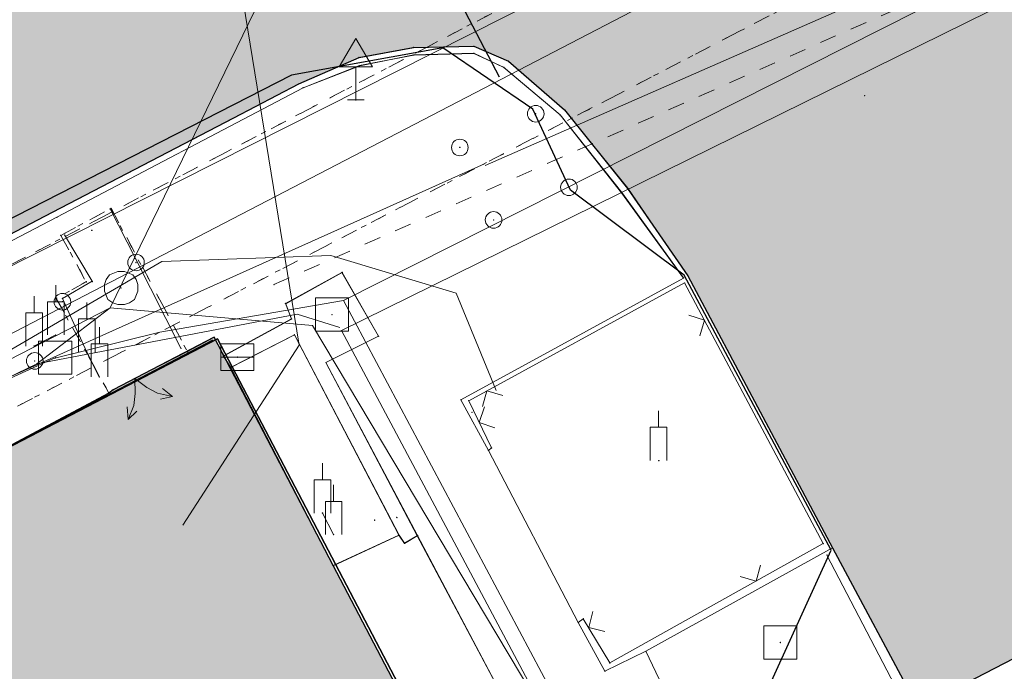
# Model space of a CAD drawing. Header units: metres. Extents: x -535942 to -530626, y -1087729 to -1086275.
# Tile 91 of 247: x -534264 to -534246, y -1086928 to -1086916. Entities that reach past the tile are written whole.
import ezdxf

# ---------------------------------------------------------------- set-up
doc = ezdxf.new("R2010")
doc.units = ezdxf.units.M
for name, pattern in [('C_1', [0.6, 0.3, -0.3]), ('C_5', [2.1, 1.5, -0.6]), ('DOT', [0.25, 0, -0.25]), ('HIDDEN', [9.525, 6.35, -3.175]), ('Čerchovaná 20mm', [3000, 2000, -500, 0, -500])]:
    doc.linetypes.add(name, pattern=pattern)
for name, color, linetype in [('17', 7, 'Continuous'), ('18', 7, 'Continuous'), ('2', 7, 'Continuous'), ('23', 7, 'Continuous'), ('32', 7, 'Continuous'), ('8', 7, 'Continuous'), ('_blok katastr', 7, 'Continuous'), ('_blok SS sítě', 7, 'Continuous'), ('_blok zaměření - nové', 7, 'Continuous'), ('_základy', 7, 'Continuous'), ('AG_srafy SS budovy', 252, 'Continuous'), ('AG_srafy SS komunikace', 253, 'Continuous')]:
    doc.layers.add(name, color=color, linetype=linetype)
doc.layers.add('AG revizni oblacek', color=111, linetype='Continuous', plot=False)
doc.layers.add('AG_revizni oblacek', color=111, linetype='Continuous', plot=False)
for name, color, linetype, lineweight in [('AG silno VN', 251, 'G_VED_661_PN', 13), ('AG slabo podzemni', 251, 'G_VED_670_PN', 13), ('AG_SS kanal_déšť', 251, 'G_POTR_626_PN', 13), ('AG_SS nakal_splašky', 251, 'G_POTR_627_PN', 13), ('AG_SS parovod', 251, 'G_POTR_654_PN', 13), ('AG_SS voda pitna', 251, 'G_POTR_616_PN', 13), ('AG_SS voda uzitkova', 251, 'G_POTR_617_PN', 13), ('AG_teplo', 240, 'G_POTR_651_PN', 13)]:
    doc.layers.add(name, color=color, linetype=linetype, lineweight=lineweight)
doc.layers.add('AG_Demolice', color=7, linetype='Continuous', lineweight=25, true_color=0xff8000)
doc.layers.add('BT_hranice_budov', color=7, linetype='Continuous', lineweight=30, true_color=0x007f00)
doc.layers.add('BT_hranice_parcel', color=7, linetype='Continuous', true_color=0x007f00)
doc.layers.get('17').off()
doc.styles.add('PM-Poznámka', font='ARIALN.TTF', dxfattribs={"width": 0.8})
doc.linetypes.add('G_POTR_616_PN', pattern='A,0.5,-1,2,-6.5,[2,hpfmlin.shx,S=1,R=0,X=0,Y=0],-6.5,2,-1,0.5', length=20)
doc.linetypes.add('G_POTR_617_PN', pattern='A,0.5,-1,2,-6.5,[1,hpfmlin.shx,S=1,R=0,X=0,Y=0],-6.5,2,-1,0.5', length=20)
doc.linetypes.add('G_POTR_626_PN', pattern='A,0.5,-1,2,-6.5,[8,hpfmlin.shx,S=1,R=0,X=0,Y=0],-6.5,2,-1,0.5', length=20)
doc.linetypes.add('G_POTR_627_PN', pattern='A,0.5,-1,2,-6.5,[9,hpfmlin.shx,S=1,R=0,X=0,Y=0],-6.5,2,-1,0.5', length=20)
doc.linetypes.add('G_POTR_651_PN', pattern='A,0.5,-1,2,-6.5,[17,hpfmlin.shx,S=1,R=0,X=0,Y=0],-6.5,2,-1,0.5', length=20)
doc.linetypes.add('G_POTR_654_PN', pattern='A,0.5,-1,2,-6.5,[18,hpfmlin.shx,S=1,R=0,X=0,Y=0],-6.5,2,-1,0.5', length=20)
doc.linetypes.add('G_VED_661_PN', pattern='A,0.5,-1,2,-6.5,[29,hpfmlin.shx,S=1,R=0,X=0,Y=0],-6.5,2,-1,0.5', length=20)
doc.linetypes.add('G_VED_670_PN', pattern='A,0.5,-1,2,-6.5,[31,hpfmlin.shx,S=1,R=0,X=0,Y=0],-6.5,2,-1,0.5', length=20)
doc.dimstyles.new('RP_Poznámkový', dxfattribs={"dimscale": 0, "dimtxt": 2, "dimasz": 2, "dimexe": 0, "dimexo": 5, "dimgap": 0.5, "dimtad": 1, "dimzin": 1, "dimtxsty": 'PM-Poznámka', "dimblk": 'ARCHTICK', "dimcen": 2.5, "dimclrd": 256, "dimclre": 256, "dimclrt": 256, "dimadec": 5, "dimazin": 0, "dimtm": 1e-09, "dimtfac": 1, "dimtmove": 1, "dimatfit": 3, "dimldrblk": 'CLOSEDBLANK', "dimfxl": 10, "dimfxlon": 1, "dimtfill": 1, "dimlwd": 13, "dimlwe": 13, "dimarcsym": 0})

# ---------------------------------------------------------------- blocks, each defined once
blk = doc.blocks.new('_KATASTR')
at = {"layer": 'BT_hranice_budov', "lineweight": -3}
blk.add_lwpolyline([(-534242.71, -1086955.35), (-534295.04, -1086982.7), (-534295.44, -1086981.89), (-534359.64, -1087015.44), (-534376.55, -1086982.96), (-534312.53, -1086949.61), (-534312.67, -1086949.34), (-534260.19, -1086922), (-534253.33, -1086935.11), (-534249.09, -1086943.21), (-534248.59, -1086944.16), (-534242.71, -1086955.35)], dxfattribs=at)
at = {"layer": 'BT_hranice_parcel', "lineweight": -3}
for points in [[(-534361.22, -1087021.89), (-534276.34, -1086978.24), (-534253.42, -1086963.15), (-534237.38, -1086952.51), (-534243.05, -1086941.27), (-534243.92, -1086940.17), (-534249.09, -1086943.21), (-534253.33, -1086935.11), (-534249.1, -1086925.82), (-534251.76, -1086920.85), (-534253.81, -1086919.31), (-534254.49, -1086917.85), (-534256.12, -1086916.74), (-534258.85, -1086917.23), (-534270.38, -1086923.13), (-534275.37, -1086925.65), (-534286.23, -1086931.17), (-534363.28, -1086971.23)], [(-534253.33, -1086935.11), (-534260.19, -1086922), (-534312.67, -1086949.34), (-534312.53, -1086949.61), (-534376.55, -1086982.96)]]:
    blk.add_lwpolyline(points, dxfattribs=at)
blk = doc.blocks.new('kanalizace SS')
at = {"layer": 'AG_SS kanal_déšť', "ltscale": 0.7}
blk.add_lwpolyline([(-534260.814, -1086925.369), (-534258.715, -1086922.117), (-534260.77, -1086909.444), (-534260.77, -1086909.444)], dxfattribs=at)
at = {"layer": 'AG_SS nakal_splašky', "ltscale": 0.7}
for p, q in [((-534262.13, -1086921.44), (-534253.874, -1086904.475)), ((-534301.58, -1086941.72), (-534262.13, -1086921.44)), ((-534262.13, -1086921.44), (-534263.45, -1086922.45)), ((-534262.13, -1086921.44), (-534258.47, -1086921.76)), ((-534248.61, -1086938.29), (-534258.47, -1086921.76))]:
    blk.add_line(p, q, dxfattribs=at)
blk = doc.blocks.new('ss pitná voda')
at = {"layer": 'AG_SS voda pitna', "ltscale": 0.7}
for p, q in [((-534258.751, -1086921.555), (-534263.45, -1086922.45)), ((-534257.978, -1086921.796), (-534258.751, -1086921.555)), ((-534263.45, -1086922.45), (-534287.114, -1086933.876))]:
    blk.add_line(p, q, dxfattribs=at)
for points in [[(-534153.608, -1086866.618), (-534177.88, -1086880.07), (-534231.59, -1086908.84), (-534257.971, -1086921.863)], [(-534257.948, -1086921.852), (-534251.45, -1086934.066), (-534253.363, -1086935.15)]]:
    blk.add_lwpolyline(points, dxfattribs=at)
blk = doc.blocks.new('ss prumyslová voda')
at = {"layer": 'AG_SS voda uzitkova', "ltscale": 0.7}
for p, q in [((-534257.915, -1086921.308), (-534261.23, -1086921.878)), ((-534257.915, -1086921.308), (-534261.23, -1086921.878)), ((-534257.915, -1086921.308), (-534247.666, -1086940.556)), ((-534257.915, -1086921.308), (-534247.666, -1086940.556)), ((-534261.23, -1086921.878), (-534263.15, -1086922.353)), ((-534261.23, -1086921.878), (-534263.15, -1086922.353)), ((-534263.15, -1086922.353), (-534287.932, -1086933.787)), ((-534263.15, -1086922.353), (-534287.932, -1086933.787))]:
    blk.add_line(p, q, dxfattribs=at)
blk.add_lwpolyline([(-534099.797, -1086845.933), (-534114.141, -1086847.054), (-534133.507, -1086857.027), (-534155.014, -1086868.592), (-534177.735, -1086880.116), (-534183.94, -1086883.943), (-534225.493, -1086904.924), (-534257.915, -1086921.308)], dxfattribs=at)
blk = doc.blocks.new('ss plyn')
at = {"layer": 'AG_teplo', "color": 251, "lineweight": 15, "ltscale": 0.73}
for p, q in [((-534255.351, -1086918.863), (-534222.804, -1086904.572)), ((-534280.608, -1086930.172), (-534255.363, -1086918.835))]:
    blk.add_line(p, q, dxfattribs=at)
blk = doc.blocks.new('SS nízké napětí')
at = {"layer": 'AG silno VN', "ltscale": 0.7}
for p, q in [((-534261.19433, -1086920.6001), (-534258.13971, -1086920.49229)), ((-534258.13971, -1086920.49229), (-534255.8757, -1086921.17509)), ((-534264.75206, -1086922.68443), (-534261.19433, -1086920.6001)), ((-534255.8757, -1086921.17509), (-534255.15696, -1086922.93598))]:
    blk.add_line(p, q, dxfattribs=at)
blk = doc.blocks.new('ss sdělovací kabel')
at = {"layer": 'AG slabo podzemni', "ltscale": 0.7}
blk.add_line((-534289.125, -1086933.411), (-534244.726, -1086910.988), dxfattribs=at)
blk = doc.blocks.new('ss_pára')
at = {"layer": 'AG_SS parovod', "ltscale": 0.7}
blk.add_line((-534312.858, -1086947.365), (-534241.951, -1086910.484), dxfattribs=at)
blk = doc.blocks.new('Z58')
at = {"color": 0, "lineweight": -2}
for p, q in [((-0.45, 0.6), (-0.24, 0.42)), ((-0.45, 0.6), (-0.36, 0.39)), ((-0.45, 0.6), (-0.24, 0.54)), ((0.24, 0.42), (0.45, 0.6)), ((0.45, 0.6), (0.24, 0.54)), ((0.45, 0.6), (0.36, 0.39)), ((-0.24, 0.42), (-0.12, 0.24)), ((0.12, 0.24), (0.24, 0.42)), ((-0.12, 0.24), (0, 0)), ((0, 0), (0.12, 0.24))]:
    blk.add_line(p, q, dxfattribs=at)
blk = doc.blocks.new('Z620')
at = {"color": 0, "lineweight": -2}
for p, q in [((-0.27, 0.15), (-0.21, 0.24)), ((-0.21, 0.24), (-0.06, 0.3)), ((-0.06, 0.3), (0.06, 0.3)), ((0.06, 0.3), (0.21, 0.24)), ((0.21, 0.24), (0.27, 0.15)), ((-0.3, 0.06), (-0.27, 0.15)), ((-0.3, -0.06), (-0.3, 0.06)), ((0.27, 0.15), (0.3, 0.06)), ((0.3, 0.06), (0.3, -0.06)), ((-0.24, -0.21), (-0.3, -0.06)), ((0.3, -0.06), (0.24, -0.21)), ((-0.15, -0.27), (-0.24, -0.21)), ((-0.06, -0.3), (-0.15, -0.27)), ((0.06, -0.3), (-0.06, -0.3)), ((0.15, -0.27), (0.06, -0.3)), ((0.24, -0.21), (0.15, -0.27))]:
    blk.add_line(p, q, dxfattribs=at)
blk = doc.blocks.new('Z608')
at = {"color": 0, "lineweight": -2}
for p, q in [((0.3, 0.3), (-0.3, 0.3)), ((-0.3, 0.3), (-0.3, -0.3)), ((0.3, -0.3), (0.3, 0.3)), ((-0.3, -0.3), (0.3, -0.3))]:
    blk.add_line(p, q, dxfattribs=at)
blk = doc.blocks.new('Z38')
at = {"color": 0, "lineweight": -2}
for p, q in [((0.3, 0.24), (-0.3, 0.24)), ((-0.3, 0.24), (-0.3, -0.24)), ((0.3, -0.24), (0.3, 0.24)), ((-0.3, 0), (0.3, 0)), ((-0.3, -0.24), (0.3, -0.24))]:
    blk.add_line(p, q, dxfattribs=at)
blk = doc.blocks.new('Z527')
at = {"color": 0, "lineweight": -2}
for p, q in [((0, 1.11), (-0.3, 0.6)), ((0.3, 0.6), (0, 1.11)), ((-0.3, 0.6), (0.3, 0.6)), ((0, 0), (0, 0.6)), ((-0.15, 0), (0.15, 0))]:
    blk.add_line(p, q, dxfattribs=at)
blk = doc.blocks.new('Z212')
at = {"color": 0, "lineweight": -2}
for p, q in [((-0.21, 0.21), (0, 0)), ((0, 0), (0.21, 0.21))]:
    blk.add_line(p, q, dxfattribs=at)
blk = doc.blocks.new('Z15')
at = {"layer": '23', "color": 0, "lineweight": -2}
blk.add_circle((0, 0), 0.15, dxfattribs=at)
blk = doc.blocks.new('Z412')
at = {"color": 0, "lineweight": -2}
for p, q in [((0, 0.6), (0, 0.9)), ((-0.15, 0), (-0.15, 0.6)), ((-0.15, 0.6), (0.15, 0.6)), ((0.15, 0.6), (0.15, 0))]:
    blk.add_line(p, q, dxfattribs=at)
blk = doc.blocks.new('doměř')
at = {"layer": '18', "color": 252, "linetype": 'Continuous', "lineweight": 13}
for p in [(-534256.652, -1086916.729), (-534255.557, -1086916.836), (-534255.556, -1086916.71), (-534257.633, -1086916.914), (-534256.642, -1086916.867), (-534254.932, -1086916.979), (-534257.619, -1086917.063), (-534255.015, -1086917.093), (-534258.717, -1086917.387), (-534258.641, -1086917.46), (-534257.688, -1086917.684), (-534248.496, -1086917.6), (-534253.917, -1086917.86), (-534254.439, -1086917.933), (-534254.001, -1086917.95), (-534255.812, -1086918.538), (-534253.836, -1086919.263), (-534252.775, -1086919.277), (-534252.885, -1086919.356), (-534262.13, -1086919.652), (-534262.114, -1086919.643), (-534263.174, -1086919.712), (-534263.09, -1086919.8), (-534255.197, -1086919.854), (-534262.456, -1086920.039), (-534263.02, -1086920.129), (-534262.947, -1086920.124), (-534261.672, -1086920.548), (-534261.66, -1086920.615), (-534257.936, -1086920.8), (-534251.773, -1086920.899), (-534251.69, -1086920.863), (-534262.559, -1086920.965), (-534262.449, -1086920.964), (-534261.933, -1086921.078), (-534259.169, -1086921.023), (-534251.75, -1086920.988), (-534263.102, -1086921.268), (-534262.985, -1086921.266), (-534262.987, -1086921.329), (-534258.955, -1086921.364), (-534258.851, -1086921.644), (-534258.12, -1086921.562), (-534263.111, -1086921.928), (-534260.245, -1086921.97), (-534258.799, -1086921.927), (-534257.277, -1086921.952), (-534263.504, -1086922.132), (-534260.846, -1086922.173), (-534260.282, -1086922.026), (-534263.12, -1086922.344), (-534262.547, -1086922.239), (-534260.731, -1086922.229), (-534260.077, -1086922.314), (-534259.83, -1086922.334), (-534263.491, -1086922.401), (-534261.188, -1086922.463), (-534259.953, -1086922.518), (-534258.23, -1086922.43), (-534262.323, -1086922.693), (-534262.15, -1086922.978), (-534262.065, -1086922.919), (-534255.788, -1086923.103), (-534255.65, -1086923.118), (-534255.591, -1086923.326), (-534255.237, -1086923.974), (-534255.294, -1086924.017), (-534252.215, -1086924.203), (-534258.293, -1086925.148), (-534257.352, -1086925.278), (-534256.947, -1086925.234), (-534258.09, -1086925.543), (-534256.909, -1086925.548), (-534256.575, -1086925.555), (-534256.813, -1086925.697), (-534249.245, -1086925.703), (-534249.18, -1086925.907), (-534249.079, -1086925.777), (-534258.097, -1086926.103), (-534253.67, -1086927.13), (-534253.577, -1086927.063), (-534250.018, -1086927.491), (-534252.449, -1086927.65), (-534253.104, -1086927.859)]:
    blk.add_point(p, dxfattribs=at)
at = {"layer": '2', "color": 252, "linetype": 'DOT', "lineweight": 13}
for p, q in [((-534265.604, -1086921.541), (-534242.728, -1086909.567)), ((-534240.111, -1086910.904), (-534263.922, -1086923.28)), ((-534263.02, -1086920.129), (-534262.114, -1086919.643)), ((-534262.114, -1086919.643), (-534260.731, -1086922.229)), ((-534263.02, -1086920.129), (-534262.559, -1086920.965)), ((-534262.559, -1086920.965), (-534263.102, -1086921.268)), ((-534263.102, -1086921.268), (-534262.15, -1086922.978))]:
    blk.add_line(p, q, dxfattribs=at)
at = {"layer": '2', "color": 252, "linetype": 'Continuous', "lineweight": 13}
for p, q in [((-534256.652, -1086916.729), (-534257.633, -1086916.914)), ((-534255.556, -1086916.71), (-534256.652, -1086916.729)), ((-534256.642, -1086916.867), (-534255.557, -1086916.836)), ((-534255.557, -1086916.836), (-534255.015, -1086917.093)), ((-534254.932, -1086916.979), (-534255.556, -1086916.71)), ((-534257.633, -1086916.914), (-534258.717, -1086917.387)), ((-534257.619, -1086917.063), (-534256.642, -1086916.867)), ((-534253.917, -1086917.86), (-534254.932, -1086916.979)), ((-534258.641, -1086917.46), (-534257.619, -1086917.063)), ((-534255.015, -1086917.093), (-534254.001, -1086917.95)), ((-534258.717, -1086917.387), (-534263.174, -1086919.712)), ((-534263.09, -1086919.8), (-534258.641, -1086917.46)), ((-534252.775, -1086919.277), (-534253.917, -1086917.86)), ((-534254.001, -1086917.95), (-534252.885, -1086919.356)), ((-534251.69, -1086920.863), (-534252.775, -1086919.277)), ((-534252.885, -1086919.356), (-534251.773, -1086920.899)), ((-534263.174, -1086919.712), (-534266.571, -1086921.491)), ((-534266.519, -1086921.594), (-534263.09, -1086919.8)), ((-534258.955, -1086921.364), (-534257.936, -1086920.8)), ((-534257.936, -1086920.8), (-534257.277, -1086921.952)), ((-534249.079, -1086925.777), (-534251.69, -1086920.863)), ((-534258.851, -1086921.644), (-534258.955, -1086921.364)), ((-534260.077, -1086922.314), (-534258.851, -1086921.644)), ((-534263.111, -1086921.928), (-534263.504, -1086922.132)), ((-534260.731, -1086922.229), (-534260.245, -1086921.97)), ((-534260.245, -1086921.97), (-534260.077, -1086922.314)), ((-534258.799, -1086921.927), (-534259.953, -1086922.518)), ((-534256.909, -1086925.548), (-534258.799, -1086921.927)), ((-534257.277, -1086921.952), (-534258.23, -1086922.43)), ((-534262.323, -1086922.693), (-534262.547, -1086922.239)), ((-534261.188, -1086922.463), (-534260.731, -1086922.229)), ((-534260.077, -1086922.314), (-534259.953, -1086922.518)), ((-534262.065, -1086922.919), (-534261.188, -1086922.463)), ((-534259.953, -1086922.518), (-534258.097, -1086926.103)), ((-534258.23, -1086922.43), (-534256.575, -1086925.555)), ((-534266.765, -1086925.44), (-534262.15, -1086922.978)), ((-534262.15, -1086922.978), (-534262.065, -1086922.919)), ((-534258.09, -1086925.543), (-534258.293, -1086925.148)), ((-534258.097, -1086926.103), (-534256.909, -1086925.548)), ((-534256.909, -1086925.548), (-534256.813, -1086925.697)), ((-534256.813, -1086925.697), (-534256.575, -1086925.555)), ((-534254.69, -1086929.122), (-534256.575, -1086925.555)), ((-534249.079, -1086925.777), (-534247.529, -1086928.666)), ((-534258.097, -1086926.103), (-534256.104, -1086929.917)), ((-534252.449, -1086927.65), (-534251.032, -1086930.634))]:
    blk.add_line(p, q, dxfattribs=at)
at = {"layer": '2', "color": 252, "linetype": 'HIDDEN', "lineweight": 13}
blk.add_line((-534260.282, -1086922.026), (-534312.679, -1086949.389), dxfattribs=at)
blk = doc.blocks.new('Zaměření - zekan')
at = {"layer": 'AG_srafy SS budovy', "transparency": 33554602}
h = blk.add_hatch(color=256, dxfattribs=at)
h.dxf.hatch_style = 1
h.paths.add_polyline_path([(-534453.325, -1086966.969), (-534443.64, -1086964.47), (-534440.42, -1086963.61), (-534440.62, -1086962.77), (-534438.161, -1086962.135), (-534435.9, -1086961.56), (-534432.06, -1086960.58), (-534428.7, -1086959.69), (-534425.4, -1086958.85), (-534423.57, -1086958.39), (-534414.04, -1086955.97), (-534414.64, -1086953.75), (-534414.91, -1086952.73), (-534415.05, -1086952.24), (-534415.31, -1086951.23), (-534416.63, -1086946.34), (-534428.91, -1086949.44), (-534437.35, -1086951.61), (-534443.56, -1086953.24), (-534443.06, -1086955.13), (-534448.34, -1086956.52), (-534449.54, -1086956.83), (-534450.23, -1086957.02), (-534451.64, -1086957.39), (-534454.12, -1086958.04), (-534454.72, -1086958.19), (-534455.72, -1086958.46), (-534455.285, -1086960.065), (-534454.35, -1086963.34), (-534454.176, -1086963.958), (-534454.137, -1086964.098), (-534454.061, -1086964.37)])
h.paths.add_polyline_path([(-534449.11, -1086987.51), (-534445.794, -1086986.657), (-534443.94, -1086986.148), (-534443.968, -1086986.042), (-534442.31, -1086985.609), (-534441.179, -1086985.314), (-534431.78, -1086982.86), (-534426.34, -1086981.45), (-534426.27, -1086981.61), (-534423.234, -1086980.828), (-534421.037, -1086980.226), (-534414.29, -1086978.5), (-534410.17, -1086977.42), (-534409.67, -1086979.54), (-534407.98, -1086979.1), (-534405.71, -1086987.99), (-534405.64, -1086987.96), (-534405.57, -1086988.16), (-534405.509, -1086988.144), (-534404.631, -1086991.451), (-534404.368, -1086992.439), (-534403.734, -1086994.828), (-534403.627, -1086995.219), (-534399.381, -1086994.059), (-534393.93, -1086992.57), (-534392.974, -1086996.329), (-534392.378, -1086998.675), (-534391.96, -1087000.32), (-534391.274, -1087003.026), (-534389.51, -1087009.99), (-534387.84, -1087016.44), (-534385.756, -1087024.283), (-534384.58, -1087028.84), (-534384.22, -1087030.49), (-534394.01, -1087033.1), (-534393.06, -1087036.8), (-534392.78, -1087038.03)])
h.paths.add_polyline_path([(-534376.66, -1086982.86), (-534371.91, -1086992.08), (-534367.61, -1087000.29), (-534367.52, -1087000.44), (-534366.9, -1087001.62), (-534367.54, -1087001.98), (-534367.737, -1087002.086), (-534371.55, -1087004.13), (-534370.982, -1087005.221), (-534369.18, -1087008.63), (-534362.31, -1087021.78), (-534361.701, -1087022.93), (-534357.45, -1087020.68), (-534357.97, -1087019.22), (-534358.37, -1087018.01), (-534358.76, -1087016.83), (-534358.99, -1087016.22), (-534359.29, -1087015.33), (-534353.16, -1087012.14), (-534339.04, -1087004.84), (-534326.38, -1086998.22), (-534319.16, -1086994.47), (-534316.78, -1086998.99), (-534313.36, -1086997.22), (-534311.16, -1086996.07), (-534306.79, -1086993.79), (-534304.55, -1086992.63), (-534299.59, -1086990.04), (-534302, -1086985.39), (-534295.73, -1086982.11), (-534295.21, -1086982.98), (-534290.74, -1086980.63), (-534289.54, -1086982.76), (-534285.689, -1086980.559), (-534286.82, -1086978.58), (-534284.28, -1086977.22), (-534283.235, -1086976.681), (-534281.191, -1086975.648), (-534277.969, -1086973.961), (-534276.84, -1086973.37), (-534273.85, -1086971.79), (-534272.96, -1086971.31), (-534269.71, -1086969.61), (-534269.14, -1086969.31), (-534256.54, -1086962.76), (-534254.34, -1086961.61), (-534242.72, -1086955.58), (-534242.78, -1086955.43), (-534237.35, -1086952.6), (-534235.21, -1086949.4), (-534239.44, -1086941.34), (-534243.24, -1086941.25), (-534248.7, -1086944.11), (-534250.27, -1086941.13), (-534250.442, -1086940.78), (-534251.11, -1086939.54), (-534251.404, -1086938.86), (-534251.692, -1086938.244), (-534253.292, -1086935.242), (-534253.68, -1086934.506), (-534255.34, -1086931.42), (-534255.99, -1086930.13), (-534256.1, -1086929.92), (-534258.1, -1086926.1), (-534260.25, -1086921.97), (-534262.07, -1086922.92), (-534262.15, -1086922.98), (-534266.77, -1086925.44), (-534269.601, -1086926.909), (-534276.25, -1086930.36), (-534283.82, -1086934.31), (-534286.48, -1086935.71), (-534290.01, -1086937.545), (-534293.027, -1086939.097), (-534298.265, -1086941.82), (-534312.71, -1086949.33), (-534312.609, -1086949.519), (-534323.27, -1086955.1), (-534323.4, -1086955.17), (-534326.4, -1086956.7), (-534326.563, -1086956.785), (-534333.51, -1086960.401), (-534334.43, -1086960.88), (-534340.99, -1086964.26), (-534348.06, -1086967.99), (-534354.88, -1086971.555), (-534355.52, -1086971.89), (-534363.33, -1086975.94), (-534365.497, -1086977.064), (-534366.701, -1086977.688), (-534369.792, -1086979.291), (-534372.79, -1086980.846), (-534373.898, -1086981.423)])
h.paths.add_polyline_path([(-534225.31, -1086925.38), (-534227.21, -1086921.67), (-534228.94, -1086918.39), (-534222.95, -1086915.33), (-534223.49, -1086914.23), (-534224.055, -1086913.14), (-534224.584, -1086912.119), (-534225.22, -1086910.92), (-534225.33, -1086910.97), (-534229.4, -1086913.05), (-534232.81, -1086914.82), (-534233.83, -1086915.32), (-534235.03, -1086915.94), (-534238.81, -1086917.9), (-534236.52, -1086922.26), (-534234.28, -1086921.14), (-534233.59, -1086922.49), (-534231.31, -1086927.09), (-534227.3, -1086934.34), (-534227.79, -1086934.6), (-534227.68, -1086935.04), (-534229.402, -1086935.906), (-534227.63, -1086939.43), (-534226.47, -1086938.84), (-534217.79, -1086934.36), (-534219.631, -1086930.881), (-534221.853, -1086932.073), (-534224.064, -1086927.94)])
h.paths.add_polyline_path([(-534218.17, -1086907.24), (-534217.95, -1086907.68), (-534217.87, -1086907.62), (-534216.61, -1086910.03), (-534216.54, -1086910.155), (-534215.04, -1086913.13), (-534214.84, -1086913.49), (-534214.58, -1086913.36), (-534211.872, -1086911.912), (-534205.614, -1086908.665), (-534200.059, -1086905.833), (-534197.021, -1086904.268), (-534200.25, -1086898), (-534206.136, -1086901.043), (-534211.994, -1086904.075)])
h.paths.add_polyline_path([(-534204.81, -1086909.35), (-534204.26, -1086910.42), (-534206.72, -1086911.82), (-534204.65, -1086915.78), (-534198.56, -1086912.7), (-534200.8, -1086908.63), (-534203.55, -1086910.02), (-534204.07, -1086908.98)])
h.paths.add_polyline_path([(-534195.75, -1086896.47), (-534199.09, -1086898.18), (-534196.17, -1086903.85), (-534195.872, -1086903.697), (-534194.67, -1086903.07), (-534192.88, -1086902.14), (-534194.66, -1086898.61), (-534195.18, -1086897.6)])
h.paths.add_polyline_path([(-534084.41, -1086796.39), (-534085.46, -1086796.99), (-534086.03, -1086797.3), (-534089.99, -1086799.53), (-534091.27, -1086800.26), (-534090.926, -1086800.878), (-534105.36, -1086808.92), (-534099.72, -1086818.96), (-534099.63, -1086819.17), (-534085.25, -1086811.1), (-534085.18, -1086811.21), (-534081.15, -1086808.94), (-534081.954, -1086801.31), (-534084.05, -1086801.531), (-534080.645, -1086800.125), (-534082.403, -1086800.125)])
edge = h.paths.add_edge_path()
edge.add_arc((-534100.213, -1086794.682), 2.831, 0, 360)
h.paths.add_polyline_path([(-534099.94, -1086778.89), (-534103.97, -1086781.3), (-534100.2, -1086787.73), (-534099.26, -1086789.35), (-534095.15, -1086786.92)])
h.paths.add_polyline_path([(-534107.32, -1086754.82), (-534114.77, -1086759.06), (-534107.17, -1086772.4), (-534104.69, -1086771), (-534100.77, -1086768.78), (-534099.767, -1086768.215)])
h.paths.add_polyline_path([(-534117.45, -1086774.96), (-534116.11, -1086777.42), (-534114.41, -1086776.46), (-534113.26, -1086775.8), (-534111.02, -1086774.53), (-534109.715, -1086773.79), (-534109.3, -1086773.55), (-534110.665, -1086771.131)])
at = {"layer": 'AG_srafy SS komunikace', "transparency": 33554516}
h = blk.add_hatch(color=256, dxfattribs=at)
h.dxf.hatch_style = 1
h.paths.add_polyline_path([(-534240.26, -1086848.01), (-534242.39, -1086848.54), (-534243.974, -1086849.136), (-534248.67, -1086851.22), (-534254.11, -1086853.75), (-534260.09, -1086856.64), (-534264.42, -1086858.86), (-534270.39, -1086862.11), (-534275.64, -1086864.95), (-534281.45, -1086868.07), (-534281.659, -1086868.183), (-534285.72, -1086869.95), (-534292.582, -1086873.477), (-534300.99, -1086878.21), (-534304.7, -1086880.03), (-534311.17, -1086883.6), (-534311.21, -1086883.69), (-534319, -1086887.9), (-534326.28, -1086891.8), (-534333.68, -1086895.85), (-534341.033, -1086899.872), (-534342.39, -1086900.59), (-534348.52, -1086904), (-534357.39, -1086909.18), (-534363.51, -1086912.76), (-534368.15, -1086915.35), (-534368.58, -1086915.38), (-534371.67, -1086917.17), (-534371.6, -1086917.36), (-534374.61, -1086918.91), (-534375.85, -1086919.55), (-534383.298, -1086923.67), (-534387.62, -1086926.167), (-534390.99, -1086928.47), (-534395.26, -1086932.19), (-534398.39, -1086935.37), (-534401.04, -1086938.71), (-534403.34, -1086942.64), (-534405.25, -1086947.26), (-534406.47, -1086948.88), (-534407.31, -1086949.26), (-534408.77, -1086950.15), (-534411.9, -1086951.42), (-534412.44, -1086951.7), (-534411.572, -1086955.25), (-534406.31, -1086953.97), (-534406.43, -1086955.99), (-534406.92, -1086958.84), (-534407.82, -1086961.82), (-534408.73, -1086963.55), (-534410.13, -1086965.71), (-534411.33, -1086966.62), (-534411.44, -1086966.66), (-534412.09, -1086967.39), (-534412.79, -1086968.05), (-534413.62, -1086968.71), (-534414.49, -1086969.26), (-534416.26, -1086969.93), (-534415.54, -1086973.73), (-534414.56, -1086973.85), (-534413.62, -1086974.05), (-534405.67, -1086972.87), (-534403.64, -1086972.67), (-534402.63, -1086972.81), (-534401.62, -1086973.13), (-534400.5, -1086973.63), (-534397.57, -1086975.25), (-534395.92, -1086976.46), (-534395, -1086977.42), (-534392.36, -1086981.04), (-534391.77, -1086982.25), (-534391.1, -1086982), (-534390.78, -1086982.85), (-534391.39, -1086983.1), (-534390.58, -1086985.29), (-534390.25, -1086986.4), (-534390.1, -1086987.69), (-534390.06, -1086988.65), (-534390.2, -1086989.8), (-534390.5, -1086990.92), (-534391.16, -1086992.45), (-534391.4, -1086992.91), (-534381.94, -1086987.31), (-534382.24, -1086986.32), (-534382.32, -1086985.31), (-534382.16, -1086984.27), (-534381.82, -1086983.34), (-534381.32, -1086982.44), (-534380.71, -1086981.63), (-534379.98, -1086980.93), (-534379.21, -1086980.3), (-534378.39, -1086979.72), (-534377.467, -1086979.211), (-534373.711, -1086977.112), (-534372.583, -1086976.508), (-534371.89, -1086976.12), (-534371.16, -1086975.66), (-534367.03, -1086973.76), (-534365.62, -1086973.12), (-534362.45, -1086971.42), (-534362.565, -1086971.198), (-534357.153, -1086968.396), (-534349.974, -1086964.676), (-534344.031, -1086961.597), (-534335.38, -1086957.063), (-534329.65, -1086954.06), (-534329.53, -1086954.31), (-534329, -1086954.29), (-534328.53, -1086954.37), (-534328.09, -1086954.52), (-534327.64, -1086954.75), (-534327.21, -1086955.13), (-534326.4, -1086956.7), (-534323.4, -1086955.17), (-534324.27, -1086953.55), (-534324.32, -1086953.03), (-534324.26, -1086952.54), (-534324.13, -1086952.05), (-534323.82, -1086951.55), (-534323.49, -1086951.1), (-534311.67, -1086944.94), (-534305.34, -1086941.6), (-534300.39, -1086939.07), (-534294.798, -1086936.104), (-534294.97, -1086935.8), (-534290.77, -1086933.636), (-534286.14, -1086931.26), (-534286.02, -1086931.42), (-534285.95, -1086931.48), (-534281.89, -1086929.385), (-534271.3, -1086923.94), (-534268.39, -1086922.44), (-534266.57, -1086921.49), (-534263.17, -1086919.71), (-534259.895, -1086918.003), (-534258.72, -1086917.39), (-534257.63, -1086916.91), (-534256.65, -1086916.73), (-534255.56, -1086916.71), (-534254.93, -1086916.98), (-534253.92, -1086917.86), (-534252.78, -1086919.28), (-534251.69, -1086920.86), (-534249.08, -1086925.78), (-534247.53, -1086928.67), (-534240.07, -1086924.81), (-534241.74, -1086921.65), (-534244.189, -1086916.906), (-534244.46, -1086916.38), (-534245.17, -1086914.8), (-534245.34, -1086913.82), (-534245.4, -1086912.79), (-534245.16, -1086911.8), (-534244.75, -1086910.85), (-534244.21, -1086909.95), (-534243.65, -1086909.23), (-534242.81, -1086908.49), (-534241.96, -1086907.93), (-534238.92, -1086906.61), (-534233.75, -1086904.35), (-534231.72, -1086903.63), (-534231.12, -1086903.38), (-534222.86, -1086899.98), (-534221.64, -1086899.45), (-534215.26, -1086896.83), (-534209.18, -1086894.35), (-534207.62, -1086893.82), (-534206.23, -1086893.48), (-534204.6, -1086893.25), (-534203.26, -1086893.19), (-534201.71, -1086893.25), (-534200.38, -1086893.427), (-534199.2, -1086893.7), (-534197.72, -1086894.19), (-534196.37, -1086894.9), (-534195.14, -1086895.82), (-534194.07, -1086896.96), (-534193.35, -1086897.92), (-534192.6, -1086899.44), (-534189.28, -1086891.78), (-534190.21, -1086891.25), (-534190.71, -1086890.67), (-534191, -1086890.06), (-534191.12, -1086889.29), (-534191.03, -1086888.49), (-534190.77, -1086887.8), (-534190.37, -1086887.08), (-534189.77, -1086886.62), (-534189.02, -1086886.35), (-534188.25, -1086886.41), (-534187.49, -1086886.8), (-534187, -1086887.35), (-534186.63, -1086888.11), (-534186.43, -1086889.03), (-534186.44, -1086889.87), (-534176.56, -1086889.35), (-534177.65, -1086886.35), (-534179.05, -1086882.57), (-534179.03, -1086882.09), (-534178.78, -1086881.7), (-534177.003, -1086880.974), (-534171.47, -1086878.73), (-534168.599, -1086877.516), (-534164.678, -1086875.911), (-534163.53, -1086875.46), (-534162.56, -1086875.05), (-534161.21, -1086874.87), (-534158.44, -1086876.72), (-534157.24, -1086876.86), (-534152.2, -1086873.32), (-534150.4, -1086872.02), (-534148.76, -1086870.34), (-534147.72, -1086869.64), (-534147.78, -1086868.94), (-534147.38, -1086868.62), (-534145.94, -1086867.86), (-534144.5, -1086867.1), (-534142.98, -1086868.83), (-534139.47, -1086866.78), (-534139.23, -1086867.11), (-534139.46, -1086867.68), (-534138.99, -1086868.33), (-534117.868, -1086863.128), (-534113.56, -1086852.87), (-534114.37, -1086851.52), (-534114.78, -1086850.57), (-534115.01, -1086849.57), (-534115.14, -1086848.49), (-534115.1, -1086846.51), (-534114.61, -1086844.2), (-534114.35, -1086844.04), (-534113.74, -1086841.96), (-534113.25, -1086840.97), (-534112.53, -1086839.04), (-534112.01, -1086837.76), (-534111.58, -1086837.05), (-534111.22, -1086836.67), (-534110.4, -1086836), (-534109.57, -1086835.59), (-534107.574, -1086834.453), (-534105.261, -1086833.135), (-534102.914, -1086831.772), (-534099.15, -1086829.58), (-534093.838, -1086826.49), (-534089.789, -1086824.133), (-534088.77, -1086823.54), (-534084.12, -1086821.01), (-534085.871, -1086817.863), (-534090.54, -1086820.46), (-534093.59, -1086822.14), (-534094.49, -1086822.57), (-534095.48, -1086822.88), (-534096.44, -1086822.95), (-534097.57, -1086822.86), (-534098.46, -1086822.57), (-534101.43, -1086820.53), (-534103.51, -1086818.2), (-534105.97, -1086814.25), (-534107.99, -1086810.23), (-534109.55, -1086807.26), (-534111.07, -1086804.41), (-534111.9, -1086802.88), (-534116.5, -1086794.06), (-534117.17, -1086792.06), (-534117.42, -1086790.69), (-534117.39, -1086789.25), (-534117.19, -1086787.5), (-534116.66, -1086785.76), (-534115.86, -1086784.28), (-534114.92, -1086782.83), (-534113.95, -1086781.82), (-534112.79, -1086780.91), (-534108.66, -1086778.44), (-534110.505, -1086775.354), (-534114.85, -1086777.87), (-534116.37, -1086778.45), (-534117.72, -1086778.78), (-534118.78, -1086778.9), (-534119.79, -1086778.87), (-534120.72, -1086778.71), (-534122.33, -1086778.24), (-534123.61, -1086777.53), (-534124.14, -1086776.51), (-534124.5, -1086775.53), (-534124.78, -1086773.93), (-534124.92, -1086772.42), (-534124.95, -1086770.88), (-534124.84, -1086769.37), (-534124.65, -1086767.87), (-534124.34, -1086766.41), (-534123.95, -1086764.94), (-534123.48, -1086763.55), (-534122.531, -1086761.319), (-534122.48, -1086761.2), (-534121.67, -1086759.91), (-534120.71, -1086758.7), (-534119.94, -1086758), (-534115.095, -1086754.803), (-534112.489, -1086753.118), (-534108.92, -1086750.81), (-534112.62, -1086746.13), (-534115.807, -1086748.182), (-534119.268, -1086750.409), (-534123.55, -1086753.29), (-534125.75, -1086754.94), (-534127.24, -1086756.26), (-534128.21, -1086757.38), (-534129.07, -1086758.68), (-534129.99, -1086760.43), (-534130.79, -1086762.3), (-534131.77, -1086765.256), (-534132.17, -1086766.67), (-534132.754, -1086769.154), (-534133.08, -1086770.92), (-534132.94, -1086773.13), (-534131.84, -1086777.78), (-534132.14, -1086777.97), (-534130.89, -1086781.58), (-534129.44, -1086783.59), (-534126.631, -1086788.645), (-534124.24, -1086793.34), (-534123.65, -1086795.82), (-534123.48, -1086797.42), (-534123.973, -1086799.534), (-534124.97, -1086801.52), (-534126.17, -1086803.45), (-534127.54, -1086804.78), (-534127.92, -1086804.75), (-534132.58, -1086807.28), (-534139.56, -1086810.01), (-534146.11, -1086812.58), (-534152.72, -1086815.14), (-534159.36, -1086817.74), (-534166.12, -1086820.4), (-534174.33, -1086823.85), (-534182.75, -1086826.87), (-534190.84, -1086831.94), (-534200.46, -1086836.84), (-534206.25, -1086839.79), (-534206.69, -1086840.05), (-534208.746, -1086841.112), (-534210.685, -1086842.126), (-534215.801, -1086844.801), (-534222.31, -1086848.04), (-534225.67, -1086849.34), (-534227.09, -1086849.34), (-534228.34, -1086849.44), (-534229.373, -1086849.268), (-534230.35, -1086849.04), (-534234.18, -1086847.95), (-534236.16, -1086847.74), (-534238.29, -1086847.76)])
h.paths.add_polyline_path([(-534391.83, -1086964.99), (-534388.99, -1086967.75), (-534389.32, -1086968.65), (-534389.03, -1086969.71), (-534388.91, -1086968.78), (-534388.57, -1086967.76), (-534388.06, -1086966.84), (-534386.87, -1086965.26), (-534384.26, -1086962.14), (-534380.15, -1086957.28), (-534377.72, -1086954.43), (-534375.258, -1086953.139), (-534377.42, -1086949), (-534378.23, -1086949.37), (-534378.17, -1086949.49), (-534379.06, -1086949.91), (-534380.6, -1086951.93), (-534380.7, -1086951.86), (-534381.58, -1086953.7), (-534381.483, -1086953.784), (-534383.82, -1086956.48), (-534386.678, -1086959.782), (-534387.92, -1086961.27), (-534389.99, -1086963.67), (-534390.75, -1086964.34), (-534391.55, -1086964.89)], flags=16)
at = {"layer": '18', "color": 252, "lineweight": 15}
for p in [(-534256.65, -1086916.73), (-534255.56, -1086916.71), (-534255.56, -1086916.84), (-534257.63, -1086916.91), (-534256.64, -1086916.87), (-534254.93, -1086916.98), (-534257.62, -1086917.06), (-534255.02, -1086917.09), (-534258.72, -1086917.39), (-534258.64, -1086917.46), (-534257.69, -1086917.68), (-534248.5, -1086917.6), (-534253.92, -1086917.86), (-534254.44, -1086917.93), (-534254, -1086917.95), (-534255.81, -1086918.54), (-534253.84, -1086919.26), (-534252.78, -1086919.28), (-534252.89, -1086919.36), (-534262.13, -1086919.65), (-534262.11, -1086919.64), (-534263.17, -1086919.71), (-534263.09, -1086919.8), (-534255.2, -1086919.85), (-534262.46, -1086920.04), (-534263.02, -1086920.13), (-534262.95, -1086920.12), (-534261.67, -1086920.55), (-534261.66, -1086920.62), (-534257.94, -1086920.8), (-534251.77, -1086920.9), (-534251.69, -1086920.86), (-534262.56, -1086920.97), (-534262.45, -1086920.96), (-534261.93, -1086921.08), (-534259.17, -1086921.02), (-534251.75, -1086920.99), (-534263.1, -1086921.27), (-534262.99, -1086921.27), (-534262.99, -1086921.33), (-534258.96, -1086921.36), (-534258.85, -1086921.64), (-534258.12, -1086921.56), (-534263.11, -1086921.93), (-534260.25, -1086921.97), (-534258.8, -1086921.93), (-534257.28, -1086921.95), (-534263.5, -1086922.13), (-534260.85, -1086922.17), (-534260.28, -1086922.03), (-534263.12, -1086922.34), (-534262.55, -1086922.24), (-534260.73, -1086922.23), (-534260.08, -1086922.31), (-534259.83, -1086922.33), (-534263.49, -1086922.4), (-534261.19, -1086922.46), (-534259.95, -1086922.52), (-534258.23, -1086922.43), (-534262.32, -1086922.69), (-534262.15, -1086922.98), (-534262.07, -1086922.92), (-534255.79, -1086923.1), (-534255.65, -1086923.12), (-534255.59, -1086923.33), (-534255.24, -1086923.97), (-534255.29, -1086924.02), (-534252.22, -1086924.2), (-534258.29, -1086925.15), (-534257.35, -1086925.28), (-534256.95, -1086925.23), (-534258.09, -1086925.54), (-534256.91, -1086925.55), (-534256.58, -1086925.56), (-534256.81, -1086925.7), (-534249.25, -1086925.7), (-534249.18, -1086925.91), (-534249.08, -1086925.78), (-534258.1, -1086926.1), (-534253.67, -1086927.13), (-534253.58, -1086927.06), (-534250.02, -1086927.49), (-534252.45, -1086927.65), (-534253.1, -1086927.86), (-534253.19, -1086928.01)]:
    blk.add_point(p, dxfattribs=at)
at = {"layer": '2', "color": 251, "linetype": 'C_1', "lineweight": 15}
for p, q in [((-534265.6, -1086921.54), (-534242.73, -1086909.57)), ((-534240.11, -1086910.9), (-534263.92, -1086923.28)), ((-534263.02, -1086920.13), (-534262.11, -1086919.64)), ((-534262.11, -1086919.64), (-534260.73, -1086922.23)), ((-534263.02, -1086920.13), (-534262.56, -1086920.97)), ((-534262.56, -1086920.97), (-534263.1, -1086921.27)), ((-534263.1, -1086921.27), (-534262.15, -1086922.98))]:
    blk.add_line(p, q, dxfattribs=at)
at = {"layer": '2', "color": 251, "lineweight": 15}
for p, q in [((-534256.65, -1086916.73), (-534257.63, -1086916.91)), ((-534255.56, -1086916.71), (-534256.65, -1086916.73)), ((-534256.64, -1086916.87), (-534255.56, -1086916.84)), ((-534254.93, -1086916.98), (-534255.56, -1086916.71)), ((-534255.56, -1086916.84), (-534255.02, -1086917.09)), ((-534257.63, -1086916.91), (-534258.72, -1086917.39)), ((-534257.62, -1086917.06), (-534256.64, -1086916.87)), ((-534253.92, -1086917.86), (-534254.93, -1086916.98)), ((-534258.64, -1086917.46), (-534257.62, -1086917.06)), ((-534255.02, -1086917.09), (-534254, -1086917.95)), ((-534258.72, -1086917.39), (-534263.17, -1086919.71)), ((-534263.09, -1086919.8), (-534258.64, -1086917.46)), ((-534252.78, -1086919.28), (-534253.92, -1086917.86)), ((-534254, -1086917.95), (-534252.89, -1086919.36)), ((-534251.69, -1086920.86), (-534252.78, -1086919.28)), ((-534252.89, -1086919.36), (-534251.77, -1086920.9)), ((-534263.17, -1086919.71), (-534266.57, -1086921.49)), ((-534266.52, -1086921.59), (-534263.09, -1086919.8)), ((-534258.96, -1086921.36), (-534257.94, -1086920.8)), ((-534257.94, -1086920.8), (-534257.28, -1086921.95)), ((-534249.08, -1086925.78), (-534251.69, -1086920.86)), ((-534258.85, -1086921.64), (-534258.96, -1086921.36)), ((-534260.08, -1086922.31), (-534258.85, -1086921.64)), ((-534263.11, -1086921.93), (-534263.5, -1086922.13)), ((-534260.73, -1086922.23), (-534260.25, -1086921.97)), ((-534260.25, -1086921.97), (-534260.08, -1086922.31)), ((-534258.8, -1086921.93), (-534259.95, -1086922.52)), ((-534256.91, -1086925.55), (-534258.8, -1086921.93)), ((-534257.28, -1086921.95), (-534258.23, -1086922.43)), ((-534262.32, -1086922.69), (-534262.55, -1086922.24)), ((-534261.19, -1086922.46), (-534260.73, -1086922.23)), ((-534260.08, -1086922.31), (-534259.95, -1086922.52)), ((-534262.07, -1086922.92), (-534261.19, -1086922.46)), ((-534259.95, -1086922.52), (-534258.1, -1086926.1)), ((-534258.23, -1086922.43), (-534256.58, -1086925.56)), ((-534266.77, -1086925.44), (-534262.15, -1086922.98)), ((-534262.15, -1086922.98), (-534262.07, -1086922.92)), ((-534258.09, -1086925.54), (-534258.29, -1086925.15)), ((-534258.1, -1086926.1), (-534256.91, -1086925.55)), ((-534256.91, -1086925.55), (-534256.81, -1086925.7)), ((-534256.81, -1086925.7), (-534256.58, -1086925.56)), ((-534254.69, -1086929.12), (-534256.58, -1086925.56)), ((-534249.08, -1086925.78), (-534247.53, -1086928.67)), ((-534258.1, -1086926.1), (-534256.1, -1086929.92)), ((-534252.45, -1086927.65), (-534251.03, -1086930.63))]:
    blk.add_line(p, q, dxfattribs=at)
at = {"layer": '2', "color": 251, "linetype": 'C_5', "lineweight": 15}
blk.add_line((-534260.28, -1086922.03), (-534312.68, -1086949.39), dxfattribs=at)
at = {"layer": '23', "color": 252, "linetype": 'C_1', "lineweight": 15}
blk.add_line((-534259.17, -1086921.02), (-534223.38, -1086905.16), dxfattribs=at)
at = {"layer": '23', "color": 252, "lineweight": 15}
for p, q in [((-534262.13, -1086919.65), (-534261.67, -1086920.55)), ((-534262.45, -1086920.96), (-534262.95, -1086920.12)), ((-534261.67, -1086920.55), (-534260.85, -1086922.17)), ((-534251.77, -1086920.9), (-534255.79, -1086923.1)), ((-534262.99, -1086921.27), (-534262.45, -1086920.96)), ((-534255.65, -1086923.12), (-534251.75, -1086920.99)), ((-534249.25, -1086925.7), (-534251.75, -1086920.99)), ((-534262.55, -1086922.24), (-534262.99, -1086921.27)), ((-534255.79, -1086923.1), (-534255.29, -1086924.02)), ((-534255.65, -1086923.12), (-534255.24, -1086923.97)), ((-534255.24, -1086923.97), (-534255.29, -1086924.02)), ((-534255.29, -1086924.02), (-534253.67, -1086927.13)), ((-534253.1, -1086927.86), (-534249.25, -1086925.7)), ((-534252.45, -1086927.65), (-534249.08, -1086925.78)), ((-534247.67, -1086928.81), (-534249.18, -1086925.91)), ((-534253.67, -1086927.13), (-534253.58, -1086927.06)), ((-534253.67, -1086927.13), (-534253.19, -1086928.01)), ((-534253.58, -1086927.06), (-534253.1, -1086927.86)), ((-534253.19, -1086928.01), (-534252.45, -1086927.65))]:
    blk.add_line(p, q, dxfattribs=at)
at = {"layer": 'AG revizni oblacek'}
blk.add_lwpolyline([(-534243.24, -1086941.25), (-534248.7, -1086944.11), (-534250.27, -1086941.13), (-534250.442, -1086940.78), (-534251.11, -1086939.54), (-534251.404, -1086938.86), (-534251.692, -1086938.244), (-534253.292, -1086935.242), (-534253.68, -1086934.506), (-534255.34, -1086931.42), (-534255.99, -1086930.13), (-534256.1, -1086929.92), (-534258.1, -1086926.1), (-534260.25, -1086921.97), (-534262.07, -1086922.92), (-534262.15, -1086922.98), (-534266.77, -1086925.44), (-534269.601, -1086926.909), (-534276.25, -1086930.36), (-534283.82, -1086934.31), (-534286.48, -1086935.71), (-534290.01, -1086937.545)], dxfattribs=at)
at = {"layer": 'AG_revizni oblacek'}
blk.add_lwpolyline([(-534290.77, -1086933.636), (-534286.14, -1086931.26), (-534286.02, -1086931.42), (-534285.95, -1086931.48), (-534281.89, -1086929.385), (-534271.3, -1086923.94), (-534268.39, -1086922.44), (-534266.57, -1086921.49), (-534263.17, -1086919.71), (-534259.895, -1086918.003), (-534258.72, -1086917.39), (-534257.63, -1086916.91), (-534256.65, -1086916.73), (-534255.56, -1086916.71), (-534254.93, -1086916.98), (-534253.92, -1086917.86), (-534252.78, -1086919.28), (-534251.69, -1086920.86), (-534249.08, -1086925.78), (-534247.53, -1086928.67), (-534240.07, -1086924.81)], dxfattribs=at)
at = {"layer": '17', "color": 251, "lineweight": 15}
for p in [(-534254.44, -1086917.93), (-534255.81, -1086918.54), (-534253.84, -1086919.26), (-534255.2, -1086919.85), (-534261.66, -1086920.62), (-534262.99, -1086921.33), (-534263.49, -1086922.4)]:
    blk.add_blockref('Z15', p, dxfattribs=at)
at = {"layer": '2', "color": 252, "lineweight": 15, "rotation": 207.5079}
blk.add_blockref('Z58', (-534261.68, -1086922.72), dxfattribs=at)
at = {"layer": '23', "color": 252, "lineweight": 15}
for p, rotation in [((-534251.39, -1086921.66), 117.9904), ((-534255.32, -1086922.94), 208.6424), ((-534255.46, -1086923.51), 295.7305), ((-534250.46, -1086926.38), 29.1923), ((-534253.48, -1086927.22), 300.7373)]:
    blk.add_blockref('Z212', p, dxfattribs=dict(at, rotation=rotation))
at = {"layer": '32', "color": 252, "lineweight": 15}
blk.add_blockref('Z527', (-534257.69, -1086917.68), dxfattribs=at)
at = {"layer": '8', "color": 252, "lineweight": 15}
for name, p in [('Z620', (-534261.93, -1086921.08)), ('Z412', (-534263.11, -1086921.93)), ('Z412', (-534263.5, -1086922.13)), ('Z608', (-534258.12, -1086921.56)), ('Z412', (-534262.55, -1086922.24)), ('Z412', (-534262.32, -1086922.69)), ('Z608', (-534263.12, -1086922.34)), ('Z38', (-534259.83, -1086922.33)), ('Z412', (-534252.22, -1086924.2)), ('Z412', (-534258.29, -1086925.15)), ('Z412', (-534258.09, -1086925.54)), ('Z608', (-534250.02, -1086927.49))]:
    blk.add_blockref(name, p, dxfattribs=at)
at = {"layer": '_blok zaměření - nové', "lineweight": -3}
blk.add_blockref('doměř', (0, 0), dxfattribs=at)
blk = doc.blocks.new('_ARCHTICK')
at = {"color": 0, "linetype": 'ByBlock', "const_width": 0.15}
blk.add_lwpolyline([(-0.5, -0.5), (0.5, 0.5)], dxfattribs=at)
blk = doc.blocks.new('*D80')
at = {"layer": 'AG_revizni oblacek', "linetype": 'Continuous', "lineweight": 13, "transparency": 16777216}
blk.add_arc((-534367.33, -1086974.04), 37.062, 0, 27.5135, dxfattribs=at)
at = {"layer": 'Defpoints', "color": 0, "transparency": 16777216}
for p in [(-534209.374, -1086891.766), (-534367.33, -1086974.04), (-534367.33, -1086974.04), (-534334.536, -1086974.04)]:
    blk.add_point(p, dxfattribs=at)
at = {"layer": 'AG_revizni oblacek', "lineweight": 13, "transparency": 16777216, "xscale": 2, "yscale": 2, "zscale": 2}
for p, rotation in [((-534334.46, -1086956.919), 117.5134533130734), ((-534330.268, -1086974.04), 270.0000000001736)]:
    blk.add_blockref('_ARCHTICK', p, dxfattribs=dict(at, rotation=rotation))
at = {"layer": 'AG_revizni oblacek', "lineweight": -3, "transparency": 16777216, "insert": (-534329.678, -1086964.822), "char_height": 2, "attachment_point": 5, "rotation": 283.7567, "style": 'PM-Poznámka', "bg_fill": 3, "box_fill_scale": 1.1, "bg_fill_color": 256, "bg_fill_true_color": 13158600, "bg_fill_transparency": 0}
blk.add_mtext('27,51345°', dxfattribs=at)
at = {"layer": 'Defpoints', "color": 0, "transparency": 16777216}
blk.add_point((-534330.742, -1086968.133), dxfattribs=at)
blk = doc.blocks.new('_ClosedBlank')
at = {"color": 0, "linetype": 'ByBlock', "lineweight": -2}
for p, q in [((-1, 0.1667), (0, 0)), ((-1, 0.1667), (-1, -0.1667)), ((0, 0), (-1, -0.1667))]:
    blk.add_line(p, q, dxfattribs=at)
blk = doc.blocks.new('A$Cf8a33a96')
at = {"layer": 'AG_revizni oblacek', "linetype": 'Čerchovaná 20mm'}
blk.add_line((121090, -9246), (121090, 67435), dxfattribs=at)

msp = doc.modelspace()

# ---------------------------------------------------------------- block references
at = {"layer": '_blok SS sítě'}
for name in ['kanalizace SS', 'ss plyn', 'ss_pára']:
    msp.add_blockref(name, (0, 0), dxfattribs=at)
at = {"layer": '_blok zaměření - nové', "linetype": 'ByBlock'}
msp.add_blockref('Zaměření - zekan', (0, 0), dxfattribs=at)

# ---------------------------------------------------------------- next in the draw order: dimensions: what is measured, and where the dimension line sits
at = {"layer": 'AG_revizni oblacek', "color": 30, "lineweight": -3, "true_color": 0xf8991e}
dim = msp.add_angular_dim_2l(base=(-534330.74177, -1086968.13291), line1=((-534367.32998, -1086974.04001), (-534209.37411, -1086891.76624)), line2=((-534367.33, -1086974.04), (-534334.53597, -1086974.04)), dimstyle='RP_Poznámkový', override={"dimscale": 0}, dxfattribs=at)
dim.commit()
dim.dimension.update_dxf_attribs({"geometry": '*D80', "text_midpoint": (-534329.67806, -1086964.82195)})

# ---------------------------------------------------------------- next in the draw order: hatches: boundary and pattern name
at = {"layer": 'AG_Demolice', "lineweight": -3}
h = msp.add_hatch(dxfattribs=at)
h.set_pattern_fill('ANSI31', color=253, scale=0.3)
h.set_pattern_definition([(72.51345, (0, 0), (-0.9084826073, 0.28620901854), [])])
edge = h.paths.add_edge_path()
edge.add_line((-534348.841, -1086934.302), (-534347.968, -1086936.438))
edge.add_line((-534347.968, -1086936.438), (-534319.478, -1086924.592))
edge.add_line((-534319.478, -1086924.592), (-534274.751, -1086905.167))
edge.add_line((-534274.751, -1086905.167), (-534233.125, -1086875.625))
edge.add_line((-534233.125, -1086875.625), (-534152.599, -1086830.989))
edge.add_line((-534152.599, -1086830.989), (-534105.758, -1086810.767))
edge.add_line((-534105.758, -1086810.767), (-534106.669, -1086808.657))
edge.add_line((-534106.669, -1086808.657), (-534153.614, -1086828.924))
edge.add_line((-534153.614, -1086828.924), (-534203.732, -1086856.704))
edge.add_line((-534203.732, -1086856.704), (-534235.331, -1086874.349))
edge.add_line((-534235.331, -1086874.349), (-534275.887, -1086903.154))
edge.add_line((-534275.887, -1086903.154), (-534320.377, -1086922.476))
edge.add_line((-534320.377, -1086922.476), (-534348.838, -1086934.311))

# ---------------------------------------------------------------- next in the draw order: block references
at = {"layer": '_blok katastr', "lineweight": -3}
msp.add_blockref('_KATASTR', (0, 0), dxfattribs=at)
at = {"layer": '_blok SS sítě'}
for name in ['SS nízké napětí', 'ss pitná voda', 'ss prumyslová voda', 'ss sdělovací kabel']:
    msp.add_blockref(name, (0, 0), dxfattribs=at)
at = {"layer": '_základy', "xscale": 0.001, "yscale": 0.001, "zscale": 0.001, "rotation": 27.51344999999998}
msp.add_blockref('A$Cf8a33a96', (-534366.759, -1086965.005), dxfattribs=at)

doc.saveas('drawing.dxf')
